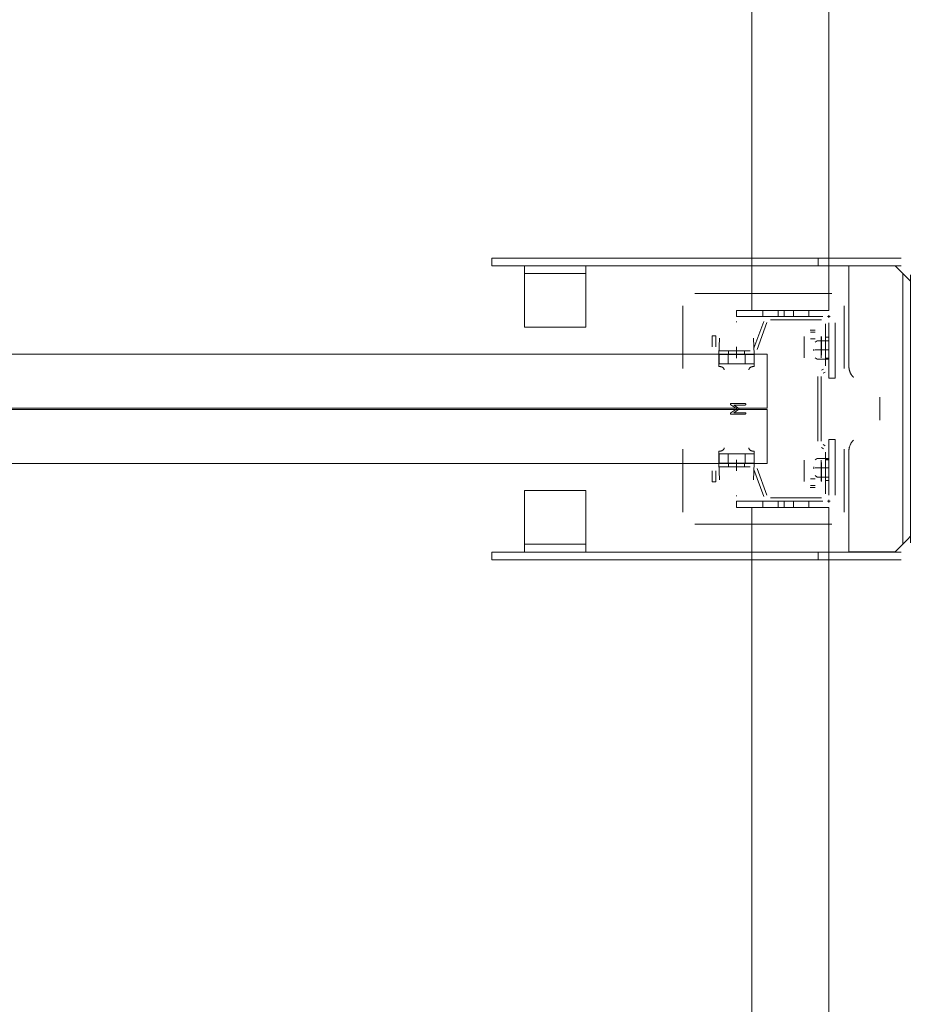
# Model space of a CAD drawing. Header units: millimetres. Extents: x -12989 to 357906, y -50379 to 30884.
# Tile 170 of 256: x 11283 to 11864, y 8204 to 8844. Entities that reach past the tile are written whole.
import ezdxf

# ---------------------------------------------------------------- set-up
doc = ezdxf.new("R2010")
doc.units = ezdxf.units.MM
doc.header["$MEASUREMENT"] = 0
doc.linetypes.add('MITTE2', pattern=[112.5, 75, -12.5, 12.5, -12.5])
doc.layers.add('Nowe_A_WYM_ZEWNETRZNE', color=7, linetype='Continuous')
for name, color, linetype, lineweight in [('Nowe_A_WYM_ZEWNETRZNE_Nr_pióra__1', 7, 'Continuous', 13), ('Nowe_A_WYM_ZEWNETRZNE_Nr_pióra__45', 7, 'Continuous', 15), ('Nowe_A_WYM_ZEWNETRZNE_Nr_pióra__85', 7, 'Continuous', 13), ('Nowe_REGAŁY_Nr_pióra__18', 9, 'Continuous', 13)]:
    doc.layers.add(name, color=color, linetype=linetype, lineweight=lineweight)
doc.styles.add('STYL_AUTOMATYCZNY_3', font='arial.ttf')
doc.dimstyles.new('STYL_AUTOMATYCZNY__1', dxfattribs={"dimtxt": 139.999998, "dimasz": 71.25, "dimexe": 0.18, "dimexo": 0.0625, "dimgap": 0, "dimtad": 1, "dimtih": 1, "dimtoh": 1, "dimdec": 0, "dimlfac": 0.1, "dimzin": 0, "dimdsep": 46, "dimtxsty": 'STYL_AUTOMATYCZNY_3', "dimblk": 'ARROWHEAD_6', "dimblk1": 'ARROWHEAD_6', "dimblk2": 'ARROWHEAD_6', "dimcen": 0.09, "dimse1": 1, "dimse2": 1, "dimclrd": 7, "dimclre": 7, "dimclrt": 7, "dimadec": 0, "dimazin": 0, "dimtfac": 1, "dimtdec": 4, "dimtmove": 0, "dimatfit": 3, "dimfxl": 0, "dimtolj": 1, "dimtzin": 0, "dimarcsym": 0})
doc.dimstyles.new('STYL_AUTOMATYCZNY__2', dxfattribs={"dimtxt": 139.999998, "dimasz": 71.25, "dimexe": 0.18, "dimexo": 0.0625, "dimgap": 0, "dimtad": 1, "dimdec": 0, "dimlfac": 0.1, "dimzin": 0, "dimdsep": 46, "dimtxsty": 'STYL_AUTOMATYCZNY_3', "dimblk": 'ARROWHEAD_6', "dimblk1": 'ARROWHEAD_6', "dimblk2": 'ARROWHEAD_6', "dimcen": 0.09, "dimse1": 1, "dimse2": 1, "dimclrd": 7, "dimclre": 7, "dimclrt": 7, "dimadec": 0, "dimazin": 0, "dimtfac": 1, "dimtdec": 4, "dimtmove": 0, "dimatfit": 3, "dimfxl": 0, "dimtolj": 1, "dimtzin": 0, "dimarcsym": 0})

# ---------------------------------------------------------------- blocks, each defined once
blk = doc.blocks.new('*D264')
at = {"layer": 'Nowe_A_WYM_ZEWNETRZNE_Nr_pióra__45', "color": 7, "linetype": 'Continuous', "lineweight": 15}
for p, q in [((5753.24, 15842.65), (5678.24, 15767.65)), ((36387.5, 15842.65), (36312.5, 15767.65))]:
    blk.add_line(p, q, dxfattribs=at)
at = {"layer": 'Nowe_A_WYM_ZEWNETRZNE_Nr_pióra__85', "color": 7, "linetype": 'Continuous', "lineweight": 13}
for p, q in [((5715.74, 15734.83), (5715.74, 15875.46)), ((36350, 15734.83), (36350, 15875.46)), ((5715.74, 15805.15), (36350, 15805.15))]:
    blk.add_line(p, q, dxfattribs=at)
at = {"layer": 'Nowe_A_WYM_ZEWNETRZNE_Nr_pióra__1', "color": 7, "lineweight": 13, "char_height": 140, "attachment_point": 7, "style": 'STYL_AUTOMATYCZNY_3'}
for s, insert in [('\\A1;{\\pql;\\fArial|b0|i0|c238|p0;\\W1.000000;3\xa0063}', (20685.85, 15833.15)), ('\\A1;{\\pql;\\fArial|b0|i0|c238|p0;\\W1.000000;15}', (36098.94, 15833.15))]:
    blk.add_mtext(s, dxfattribs=dict(at, insert=insert))
blk = doc.blocks.new('ARROWHEAD_6')
at = {"color": 0, "linetype": 'Continuous', "lineweight": 0}
for p, q in [((-0.5, -0.5), (0.5, 0.5)), ((0, 0), (-1, 0))]:
    blk.add_line(p, q, dxfattribs=at)
blk = doc.blocks.new('*D284')
at = {"layer": 'Nowe_A_WYM_ZEWNETRZNE_Nr_pióra__45', "color": 7, "linetype": 'Continuous', "lineweight": 15}
for p, q in [((5753.24, 13180.29), (5678.24, 13105.29)), ((36387.5, 13180.29), (36312.5, 13105.29))]:
    blk.add_line(p, q, dxfattribs=at)
at = {"layer": 'Nowe_A_WYM_ZEWNETRZNE_Nr_pióra__85', "color": 7, "linetype": 'Continuous', "lineweight": 13}
for p, q in [((5715.74, 13072.47), (5715.74, 13213.1)), ((36350, 13072.47), (36350, 13213.1)), ((5715.74, 13142.79), (36350, 13142.79))]:
    blk.add_line(p, q, dxfattribs=at)
at = {"layer": 'Nowe_A_WYM_ZEWNETRZNE_Nr_pióra__1', "color": 7, "lineweight": 13, "char_height": 140, "attachment_point": 7, "style": 'STYL_AUTOMATYCZNY_3'}
for s, insert in [('\\A1;{\\pql;\\fArial|b0|i0|c238|p0;\\W1.000000;3\xa0063}', (20685.85, 13170.79)), ('\\A1;{\\pql;\\fArial|b0|i0|c238|p0;\\W1.000000;15}', (36098.94, 13170.79))]:
    blk.add_mtext(s, dxfattribs=dict(at, insert=insert))
blk = doc.blocks.new('*D404')
at = {"layer": 'Nowe_A_WYM_ZEWNETRZNE_Nr_pióra__45', "color": 7, "linetype": 'Continuous', "lineweight": 15}
for p, q in [((1158.87, 14887.5), (1233.87, 14812.5)), ((1158.87, 7037.35), (1233.87, 6962.35))]:
    blk.add_line(p, q, dxfattribs=at)
at = {"layer": 'Nowe_A_WYM_ZEWNETRZNE_Nr_pióra__85', "color": 7, "linetype": 'Continuous', "lineweight": 13}
for p, q in [((1266.69, 14850), (1126.06, 14850)), ((1196.37, 6999.85), (1196.37, 14850)), ((1266.69, 6999.85), (1126.06, 6999.85))]:
    blk.add_line(p, q, dxfattribs=at)
at = {"layer": 'Nowe_A_WYM_ZEWNETRZNE_Nr_pióra__1', "color": 7, "lineweight": 13, "char_height": 140, "attachment_point": 7, "rotation": 90, "style": 'STYL_AUTOMATYCZNY_3'}
for s, insert in [('\\A1;{\\pql;\\fArial|b0|i0|c238|p0;\\W1.000000;15}', (1168.37, 14598.94)), ('\\A1;{\\pql;\\fArial|b0|i0|c238|p0;\\W1.000000;785}', (1168.37, 10657.97))]:
    blk.add_mtext(s, dxfattribs=dict(at, insert=insert))

msp = doc.modelspace()

# ---------------------------------------------------------------- linework, layer by layer
at = {"layer": 'Nowe_REGAŁY_Nr_pióra__18', "color": 9, "linetype": 'Continuous', "lineweight": 13}
for p, q in [((11758.67, 8654.99), (11758.67, 11346.99)), ((11808.67, 8654.99), (11808.67, 11346.99)), ((11589.65, 8683.99), (11589.65, 8688.99)), ((11855.67, 8688.99), (11589.65, 8688.99)), ((11801.65, 8688.99), (11801.65, 8683.99)), ((11855.67, 8683.99), (11589.65, 8683.99)), ((11610.85, 8683.99), (11610.85, 8681.99)), ((11610.85, 8678.99), (11610.85, 8681.99)), ((11650.85, 8681.99), (11650.85, 8683.99)), ((11650.85, 8681.99), (11650.85, 8678.99)), ((11821.67, 8683.99), (11821.67, 8618.49)), ((11851.67, 8683.99), (11856.67, 8678.99)), ((11610.85, 8678.99), (11650.85, 8678.99)), ((11610.85, 8678.99), (11610.85, 8672.99)), ((11650.85, 8672.99), (11650.85, 8678.99)), ((11859.67, 8675.99), (11856.67, 8678.99)), ((11856.67, 8678.99), (11856.67, 8503.19)), ((11859.67, 8675.99), (11861.67, 8673.99)), ((11861.67, 8503.99), (11861.67, 8677.99)), ((11610.85, 8672.99), (11610.85, 8646.99)), ((11650.85, 8646.99), (11650.85, 8672.99)), ((11721.67, 8665.99), (11810.67, 8665.99)), ((11721.67, 8665.99), (11810.67, 8665.99)), ((11713.67, 8617.14), (11713.67, 8657.99)), ((11713.67, 8617.14), (11713.67, 8657.99)), ((11808.67, 8654.99), (11748.67, 8654.99)), ((11748.67, 8650.99), (11748.67, 8654.99)), ((11765.67, 8650.99), (11765.67, 8654.99)), ((11775.67, 8650.99), (11775.67, 8654.99)), ((11779.67, 8650.99), (11779.67, 8654.99)), ((11785.67, 8650.99), (11785.67, 8654.99)), ((11795.67, 8650.99), (11795.67, 8654.99)), ((11818.67, 8657.99), (11818.67, 8617.14)), ((11818.67, 8657.99), (11818.67, 8617.14)), ((11748.67, 8650.99), (11804.67, 8650.99)), ((11770.79, 8650.99), (11803.92, 8650.99)), ((11770.79, 8650.99), (11803.92, 8650.99)), ((11803.92, 8648.74), (11770.79, 8648.74)), ((11803.92, 8648.74), (11770.79, 8648.74)), ((11809.57, 8650.99), (11807.77, 8650.99)), ((11809.57, 8650.99), (11807.77, 8650.99)), ((11808.67, 8650.09), (11808.67, 8651.89)), ((11808.67, 8650.09), (11808.67, 8651.89)), ((11610.85, 8643.99), (11610.85, 8646.99)), ((11610.85, 8643.99), (11650.85, 8643.99)), ((11650.85, 8646.99), (11650.85, 8643.99)), ((11748.44, 8647.54), (11748.9, 8647.54)), ((11748.44, 8647.54), (11748.9, 8647.54)), ((11759.97, 8630.38), (11766.33, 8647.86)), ((11759.97, 8630.38), (11766.33, 8647.86)), ((11768.44, 8647.09), (11762.08, 8629.61)), ((11768.44, 8647.09), (11762.08, 8629.61)), ((11796.57, 8642.11), (11799.77, 8642.11)), ((11796.57, 8642.11), (11799.77, 8642.11)), ((11806.42, 8619.03), (11806.42, 8646.24)), ((11806.42, 8619.03), (11806.42, 8646.24)), ((11808.67, 8646.99), (11808.67, 8610.99)), ((11808.67, 8646.24), (11808.67, 8619.03)), ((11808.67, 8646.24), (11808.67, 8619.03)), ((11812.67, 8610.99), (11812.67, 8646.99)), ((11732.92, 8638.49), (11735.17, 8638.49)), ((11732.92, 8631.24), (11732.92, 8638.49)), ((11732.92, 8638.49), (11735.17, 8638.49)), ((11732.92, 8631.24), (11732.92, 8638.49)), ((11735.17, 8638.49), (11735.17, 8631.24)), ((11735.17, 8638.49), (11735.17, 8631.24)), ((11737.17, 8626.25), (11737.54, 8637.02)), ((11737.17, 8626.25), (11737.54, 8637.02)), ((11759.79, 8637.02), (11760.17, 8626.25)), ((11759.79, 8637.02), (11760.17, 8626.25)), ((11792.57, 8625.91), (11792.57, 8638.11)), ((11792.57, 8625.91), (11792.57, 8638.11)), ((11792.67, 8637.91), (11792.67, 8633.67)), ((11792.67, 8637.91), (11792.67, 8633.67)), ((11796.67, 8640.74), (11799.67, 8640.74)), ((11796.67, 8640.74), (11799.67, 8640.74)), ((11796.67, 8636.5), (11799.67, 8636.5)), ((11796.67, 8636.5), (11799.67, 8636.5)), ((11803.67, 8633.67), (11803.67, 8637.91)), ((11803.67, 8633.67), (11803.67, 8637.91)), ((11803.77, 8638.11), (11803.77, 8625.91)), ((11803.77, 8638.11), (11803.77, 8625.91)), ((11806.42, 8637.49), (11808.67, 8637.49)), ((11806.42, 8637.49), (11808.67, 8637.49)), ((11792.67, 8627.09), (11792.67, 8633.67)), ((11792.67, 8627.09), (11792.67, 8633.67)), ((11798.79, 8629.88), (11798.79, 8628.6)), ((11799.74, 8634.3), (11801.12, 8635.29)), ((11808.69, 8629.24), (11799.85, 8629.24)), ((11808.67, 8635.29), (11801.12, 8635.29)), ((11803.67, 8633.67), (11803.67, 8627.09)), ((11803.67, 8633.67), (11803.67, 8627.09)), ((11737.16, 8619.74), (11737.16, 8626.25)), ((11737.16, 8626.25), (11737.17, 8626.25)), ((11737.16, 8619.74), (11737.16, 8626.25)), ((11737.16, 8626.25), (11737.17, 8626.25)), ((11737.31, 8620.45), (11737.31, 8626.25)), ((11737.71, 8626.25), (11737.31, 8626.25)), ((11737.31, 8620.45), (11737.31, 8626.25)), ((11737.71, 8626.25), (11737.31, 8626.25)), ((11737.67, 8628.74), (11757.62, 8628.74)), ((11737.67, 8628.74), (11757.62, 8628.74)), ((11757.62, 8626.49), (11737.67, 8626.49)), ((11757.62, 8626.49), (11737.67, 8626.49)), ((11737.71, 8626.25), (11748.61, 8626.25)), ((11737.71, 8626.25), (11748.61, 8626.25)), ((11743.17, 8626.25), (11743.17, 8620.25)), ((11743.17, 8626.25), (11743.17, 8620.25)), ((11743.52, 8626.49), (11743.52, 8628.74)), ((11743.52, 8626.49), (11743.52, 8628.74)), ((11748.73, 8626.25), (11748.61, 8626.25)), ((11748.73, 8626.25), (11748.61, 8626.25)), ((11748.73, 8626.25), (11759.62, 8626.25)), ((11748.73, 8626.25), (11759.62, 8626.25)), ((11753.82, 8626.49), (11753.82, 8628.74)), ((11753.82, 8626.49), (11753.82, 8628.74)), ((11754.17, 8626.25), (11754.17, 8620.25)), ((11754.17, 8626.25), (11754.17, 8620.25)), ((11760.03, 8626.25), (11759.62, 8626.25)), ((11760.03, 8626.25), (11759.62, 8626.25)), ((11760.03, 8626.25), (11760.03, 8620.45)), ((11760.03, 8626.25), (11760.03, 8620.45)), ((11760.17, 8626.25), (11760.18, 8626.25)), ((11760.17, 8626.25), (11760.18, 8626.25)), ((11760.18, 8626.25), (11760.18, 8619.75)), ((11760.18, 8626.25), (11760.18, 8619.75)), ((11792.66, 8625.91), (11792.57, 8625.91)), ((11792.66, 8625.91), (11792.57, 8625.91)), ((11792.66, 8624.25), (11792.66, 8625.91)), ((11792.66, 8624.25), (11792.66, 8625.91)), ((11792.67, 8624.25), (11792.66, 8624.25)), ((11792.67, 8624.25), (11792.66, 8624.25)), ((11792.67, 8624.26), (11792.67, 8627.09)), ((11792.67, 8624.26), (11792.67, 8627.09)), ((11792.67, 8624.26), (11792.67, 8624.25)), ((11792.67, 8624.26), (11792.67, 8624.25)), ((11801.12, 8623.19), (11799.74, 8624.18)), ((11808.67, 8623.19), (11801.12, 8623.19)), ((11803.67, 8624.26), (11803.67, 8627.09)), ((11803.67, 8624.26), (11803.67, 8627.09)), ((11803.68, 8624.25), (11803.67, 8624.25)), ((11803.68, 8624.25), (11803.67, 8624.25)), ((11803.68, 8625.91), (11803.68, 8624.25)), ((11803.77, 8625.91), (11803.68, 8625.91)), ((11803.68, 8625.91), (11803.68, 8624.25)), ((11803.77, 8625.91), (11803.68, 8625.91)), ((11808.67, 8623.99), (11806.42, 8623.99)), ((11808.67, 8623.99), (11806.42, 8623.99)), ((11808.67, 8623.49), (11806.42, 8623.49)), ((11808.67, 8623.49), (11806.42, 8623.49)), ((11737.19, 8622.01), (11737.19, 8618.55)), ((11737.19, 8622.01), (11737.19, 8618.55)), ((11737.71, 8620.25), (11737.31, 8620.25)), ((11737.71, 8620.25), (11737.31, 8620.25)), ((11748.61, 8620.25), (11737.71, 8620.25)), ((11748.61, 8620.25), (11737.71, 8620.25)), ((11748.73, 8620.25), (11748.61, 8620.25)), ((11748.73, 8620.25), (11748.61, 8620.25)), ((11759.62, 8620.25), (11748.73, 8620.25)), ((11759.62, 8620.25), (11748.73, 8620.25)), ((11760.03, 8620.25), (11759.62, 8620.25)), ((11760.03, 8620.25), (11759.62, 8620.25)), ((11760.14, 8618.56), (11760.14, 8622.02)), ((11760.14, 8618.56), (11760.14, 8622.02)), ((11803.79, 8616.07), (11805.17, 8616.87)), ((11803.79, 8616.07), (11805.17, 8616.87)), ((11801.42, 8570.02), (11801.42, 8611.96)), ((11801.42, 8570.02), (11801.42, 8611.96)), ((11803.67, 8611.96), (11803.67, 8570.02)), ((11803.67, 8611.96), (11803.67, 8570.02)), ((11806.29, 8614.92), (11804.92, 8614.12)), ((11806.29, 8614.92), (11804.92, 8614.12)), ((11812.67, 8610.99), (11808.67, 8610.99)), ((11841.67, 8598.59), (11841.67, 8583.59)), ((11748.76, 8590.99), (11744.89, 8593.56)), ((11748.76, 8590.99), (11744.89, 8593.56)), ((11744.92, 8588.43), (11748.76, 8590.99)), ((11744.92, 8588.43), (11748.76, 8590.99)), ((11745.17, 8594.49), (11754.17, 8594.49)), ((11745.17, 8594.49), (11754.17, 8594.49)), ((11746.81, 8593.48), (11749.86, 8591.45)), ((11754.17, 8593.48), (11746.81, 8593.48)), ((11746.81, 8593.48), (11749.86, 8591.45)), ((11754.17, 8593.48), (11746.81, 8593.48)), ((11754.17, 8587.49), (11745.17, 8587.49)), ((11754.17, 8587.49), (11745.17, 8587.49)), ((11749.86, 8590.52), (11746.81, 8588.49)), ((11749.86, 8590.52), (11746.81, 8588.49)), ((11746.81, 8588.49), (11754.17, 8588.49)), ((11746.81, 8588.49), (11754.17, 8588.49)), ((11805.17, 8565.11), (11803.79, 8565.91)), ((11805.17, 8565.11), (11803.79, 8565.91)), ((11804.92, 8567.85), (11806.29, 8567.06)), ((11804.92, 8567.85), (11806.29, 8567.06)), ((11808.67, 8534.99), (11808.67, 8570.99)), ((11812.67, 8570.99), (11808.67, 8570.99)), ((11812.67, 8570.99), (11812.67, 8534.99)), ((11713.67, 8523.99), (11713.67, 8564.84)), ((11713.67, 8523.99), (11713.67, 8564.84)), ((11737.16, 8555.73), (11737.16, 8562.24)), ((11737.16, 8555.73), (11737.16, 8562.24)), ((11737.31, 8561.73), (11737.31, 8555.73)), ((11737.71, 8561.73), (11737.31, 8561.73)), ((11737.31, 8561.73), (11737.31, 8555.73)), ((11737.71, 8561.73), (11737.31, 8561.73)), ((11737.71, 8561.73), (11748.61, 8561.73)), ((11737.71, 8561.73), (11748.61, 8561.73)), ((11743.17, 8555.73), (11743.17, 8561.73)), ((11743.17, 8555.73), (11743.17, 8561.73)), ((11748.73, 8561.73), (11748.61, 8561.73)), ((11748.73, 8561.73), (11748.61, 8561.73)), ((11748.73, 8561.73), (11759.62, 8561.73)), ((11748.73, 8561.73), (11759.62, 8561.73)), ((11754.17, 8555.73), (11754.17, 8561.73)), ((11754.17, 8555.73), (11754.17, 8561.73)), ((11760.03, 8561.73), (11759.62, 8561.73)), ((11760.03, 8561.73), (11759.62, 8561.73)), ((11760.03, 8561.53), (11760.03, 8555.73)), ((11760.03, 8561.53), (11760.03, 8555.73)), ((11760.14, 8559.96), (11760.14, 8563.42)), ((11760.14, 8559.96), (11760.14, 8563.42)), ((11760.18, 8562.23), (11760.18, 8555.73)), ((11760.18, 8562.23), (11760.18, 8555.73)), ((11801.12, 8558.79), (11799.74, 8557.8)), ((11808.67, 8558.79), (11801.12, 8558.79)), ((11806.42, 8535.74), (11806.42, 8562.95)), ((11806.42, 8535.74), (11806.42, 8562.95)), ((11808.67, 8562.95), (11808.67, 8535.74)), ((11808.67, 8562.95), (11808.67, 8535.74)), ((11818.67, 8564.84), (11818.67, 8523.99)), ((11818.67, 8564.84), (11818.67, 8523.99)), ((11821.67, 8563.59), (11821.67, 8498.19)), ((11737.17, 8555.73), (11737.16, 8555.73)), ((11737.17, 8555.73), (11737.16, 8555.73)), ((11737.54, 8544.96), (11737.17, 8555.73)), ((11737.54, 8544.96), (11737.17, 8555.73)), ((11737.71, 8555.73), (11737.31, 8555.73)), ((11737.71, 8555.73), (11737.31, 8555.73)), ((11737.67, 8555.49), (11757.62, 8555.49)), ((11737.67, 8555.49), (11757.62, 8555.49)), ((11757.62, 8553.24), (11737.67, 8553.24)), ((11757.62, 8553.24), (11737.67, 8553.24)), ((11748.61, 8555.73), (11737.71, 8555.73)), ((11748.61, 8555.73), (11737.71, 8555.73)), ((11743.52, 8553.24), (11743.52, 8555.49)), ((11743.52, 8553.24), (11743.52, 8555.49)), ((11748.73, 8555.73), (11748.61, 8555.73)), ((11748.73, 8555.73), (11748.61, 8555.73)), ((11759.62, 8555.73), (11748.73, 8555.73)), ((11759.62, 8555.73), (11748.73, 8555.73)), ((11753.82, 8553.24), (11753.82, 8555.49)), ((11753.82, 8553.24), (11753.82, 8555.49)), ((11760.03, 8555.73), (11759.62, 8555.73)), ((11760.03, 8555.73), (11759.62, 8555.73)), ((11760.17, 8555.73), (11759.79, 8544.96)), ((11760.17, 8555.73), (11759.79, 8544.96)), ((11760.18, 8555.73), (11760.17, 8555.73)), ((11760.18, 8555.73), (11760.17, 8555.73)), ((11762.08, 8552.36), (11768.44, 8534.88)), ((11762.08, 8552.36), (11768.44, 8534.88)), ((11792.57, 8543.86), (11792.57, 8556.06)), ((11792.57, 8556.06), (11792.66, 8556.06)), ((11792.57, 8543.86), (11792.57, 8556.06)), ((11792.57, 8556.06), (11792.66, 8556.06)), ((11792.66, 8556.06), (11792.66, 8557.73)), ((11792.66, 8557.73), (11792.67, 8557.73)), ((11792.66, 8556.06), (11792.66, 8557.73)), ((11792.66, 8557.73), (11792.67, 8557.73)), ((11792.67, 8557.73), (11792.67, 8557.72)), ((11792.67, 8557.73), (11792.67, 8557.72)), ((11792.67, 8557.72), (11792.67, 8554.89)), ((11792.67, 8557.72), (11792.67, 8554.89)), ((11792.67, 8554.89), (11792.67, 8548.31)), ((11792.67, 8554.89), (11792.67, 8548.31)), ((11798.79, 8552.1), (11798.79, 8553.38)), ((11808.69, 8552.74), (11799.85, 8552.74)), ((11803.67, 8557.73), (11803.68, 8557.73)), ((11803.67, 8557.72), (11803.67, 8557.73)), ((11803.67, 8557.73), (11803.68, 8557.73)), ((11803.67, 8557.72), (11803.67, 8557.73)), ((11803.67, 8557.72), (11803.67, 8554.89)), ((11803.67, 8557.72), (11803.67, 8554.89)), ((11803.67, 8548.31), (11803.67, 8554.89)), ((11803.67, 8548.31), (11803.67, 8554.89)), ((11803.68, 8557.73), (11803.68, 8556.06)), ((11803.68, 8557.73), (11803.68, 8556.06)), ((11803.68, 8556.06), (11803.77, 8556.06)), ((11803.68, 8556.06), (11803.77, 8556.06)), ((11803.77, 8556.06), (11803.77, 8543.86)), ((11803.77, 8556.06), (11803.77, 8543.86)), ((11806.42, 8558.49), (11808.67, 8558.49)), ((11806.42, 8558.49), (11808.67, 8558.49)), ((11806.42, 8557.99), (11808.67, 8557.99)), ((11806.42, 8557.99), (11808.67, 8557.99)), ((11732.92, 8543.49), (11732.92, 8550.74)), ((11732.92, 8543.49), (11732.92, 8550.74)), ((11735.17, 8550.74), (11735.17, 8543.49)), ((11735.17, 8550.74), (11735.17, 8543.49)), ((11766.33, 8534.11), (11759.97, 8551.59)), ((11766.33, 8534.11), (11759.97, 8551.59)), ((11792.67, 8548.31), (11792.67, 8544.06)), ((11792.67, 8548.31), (11792.67, 8544.06)), ((11799.74, 8547.68), (11801.12, 8546.69)), ((11808.67, 8546.69), (11801.12, 8546.69)), ((11803.67, 8544.06), (11803.67, 8548.31)), ((11803.67, 8544.06), (11803.67, 8548.31)), ((11735.17, 8543.49), (11732.92, 8543.49)), ((11735.17, 8543.49), (11732.92, 8543.49)), ((11799.77, 8539.86), (11796.57, 8539.86)), ((11799.77, 8539.86), (11796.57, 8539.86)), ((11796.67, 8545.48), (11799.67, 8545.48)), ((11796.67, 8545.48), (11799.67, 8545.48)), ((11796.67, 8541.24), (11799.67, 8541.24)), ((11796.67, 8541.24), (11799.67, 8541.24)), ((11808.67, 8544.49), (11806.42, 8544.49)), ((11808.67, 8544.49), (11806.42, 8544.49)), ((11610.85, 8534.99), (11610.85, 8537.99)), ((11650.85, 8537.99), (11610.85, 8537.99)), ((11610.85, 8534.99), (11610.85, 8508.99)), ((11650.85, 8537.99), (11650.85, 8534.99)), ((11650.85, 8508.99), (11650.85, 8534.99)), ((11748.9, 8534.44), (11748.44, 8534.44)), ((11748.9, 8534.44), (11748.44, 8534.44)), ((11770.79, 8533.24), (11803.92, 8533.24)), ((11770.79, 8533.24), (11803.92, 8533.24)), ((11748.67, 8530.99), (11804.67, 8530.99)), ((11748.67, 8530.99), (11748.67, 8526.99)), ((11808.67, 8526.99), (11748.67, 8526.99)), ((11758.67, 5834.99), (11758.67, 8526.99)), ((11765.67, 8530.99), (11765.67, 8526.99)), ((11803.92, 8530.99), (11770.79, 8530.99)), ((11803.92, 8530.99), (11770.79, 8530.99)), ((11775.67, 8530.99), (11775.67, 8526.99)), ((11779.67, 8530.99), (11779.67, 8526.99)), ((11785.67, 8530.99), (11785.67, 8526.99)), ((11795.67, 8530.99), (11795.67, 8526.99)), ((11809.57, 8530.99), (11807.77, 8530.99)), ((11809.57, 8530.99), (11807.77, 8530.99)), ((11808.67, 8530.09), (11808.67, 8531.89)), ((11808.67, 8530.09), (11808.67, 8531.89)), ((11808.67, 5834.99), (11808.67, 8526.99)), ((11810.67, 8515.99), (11721.67, 8515.99)), ((11810.67, 8515.99), (11721.67, 8515.99)), ((11610.85, 8508.99), (11610.85, 8502.99)), ((11650.85, 8502.99), (11650.85, 8508.99)), ((11861.67, 8508.19), (11859.67, 8506.19)), ((11610.85, 8499.99), (11610.85, 8502.99)), ((11650.85, 8502.99), (11610.85, 8502.99)), ((11650.85, 8502.99), (11650.85, 8499.99)), ((11856.67, 8503.19), (11851.67, 8498.19)), ((11856.67, 8503.19), (11859.67, 8506.19)), ((11589.65, 8497.99), (11589.65, 8492.99)), ((11589.65, 8497.99), (11855.67, 8497.99)), ((11610.85, 8499.99), (11610.85, 8497.99)), ((11650.85, 8497.99), (11650.85, 8499.99)), ((11801.65, 8497.99), (11801.65, 8492.99)), ((11824.67, 8498.19), (11821.67, 8498.19)), ((11824.67, 8498.19), (11850.67, 8498.19)), ((11850.67, 8498.19), (11851.67, 8498.19)), ((11855.67, 8492.99), (11589.65, 8492.99))]:
    msp.add_line(p, q, dxfattribs=at)
at = {"layer": 'Nowe_REGAŁY_Nr_pióra__18', "color": 9, "linetype": 'MITTE2', "lineweight": 13}
for p, q in [((11748.67, 8623.99), (11748.67, 8631.24)), ((11748.67, 8623.99), (11748.67, 8631.24)), ((11748.67, 8550.74), (11748.67, 8557.99)), ((11748.67, 8550.74), (11748.67, 8557.99))]:
    msp.add_line(p, q, dxfattribs=at)
at = {"layer": 'Nowe_REGAŁY_Nr_pióra__18', "color": 9, "linetype": 'Continuous', "lineweight": 13}
for points in [[(10748.67, 8591.49), (10748.67, 8626.49), (11768.67, 8626.49), (11768.67, 8591.49)], [(10748.67, 8591.49), (10748.67, 8626.49), (11768.67, 8626.49), (11768.67, 8591.49)], [(10748.67, 8555.49), (10748.67, 8590.49), (11768.67, 8590.49), (11768.67, 8555.49)], [(10748.67, 8555.49), (10748.67, 8590.49), (11768.67, 8590.49), (11768.67, 8555.49)]]:
    msp.add_lwpolyline(points, close=True, dxfattribs=at)
at = {"layer": 'Nowe_REGAŁY_Nr_pióra__18', "color": 9, "linetype": 'Continuous', "lineweight": 13, "flags": 128}
for points in [[(11737.31, 8626.25), (11737.29, 8626.22), (11737.29, 8626.18), (11737.28, 8626.12), (11737.28, 8626.05), (11737.27, 8625.96), (11737.27, 8625.86), (11737.26, 8625.74), (11737.26, 8625.61), (11737.25, 8625.46), (11737.25, 8625.3), (11737.24, 8625.13), (11737.24, 8624.94), (11737.23, 8624.73), (11737.23, 8624.51), (11737.22, 8624.28), (11737.22, 8624.04), (11737.21, 8623.78), (11737.21, 8623.51), (11737.21, 8623.23), (11737.2, 8622.94), (11737.2, 8622.64), (11737.2, 8622.33), (11737.19, 8622.01)], [(11737.31, 8626.25), (11737.29, 8626.22), (11737.29, 8626.18), (11737.28, 8626.12), (11737.28, 8626.05), (11737.27, 8625.96), (11737.27, 8625.86), (11737.26, 8625.74), (11737.26, 8625.61), (11737.25, 8625.46), (11737.25, 8625.3), (11737.24, 8625.13), (11737.24, 8624.94), (11737.23, 8624.73), (11737.23, 8624.51), (11737.22, 8624.28), (11737.22, 8624.04), (11737.21, 8623.78), (11737.21, 8623.51), (11737.21, 8623.23), (11737.2, 8622.94), (11737.2, 8622.64), (11737.2, 8622.33), (11737.19, 8622.01)], [(11760.03, 8626.25), (11760.04, 8626.22), (11760.04, 8626.18), (11760.05, 8626.12), (11760.06, 8626.05), (11760.06, 8625.97), (11760.07, 8625.86), (11760.07, 8625.75), (11760.08, 8625.61), (11760.08, 8625.47), (11760.09, 8625.31), (11760.09, 8625.13), (11760.1, 8624.94), (11760.1, 8624.74), (11760.11, 8624.52), (11760.11, 8624.29), (11760.11, 8624.05), (11760.12, 8623.79), (11760.12, 8623.52), (11760.13, 8623.24), (11760.13, 8622.96), (11760.13, 8622.65), (11760.14, 8622.34), (11760.14, 8622.02)], [(11760.03, 8626.25), (11760.04, 8626.22), (11760.04, 8626.18), (11760.05, 8626.12), (11760.06, 8626.05), (11760.06, 8625.97), (11760.07, 8625.86), (11760.07, 8625.75), (11760.08, 8625.61), (11760.08, 8625.47), (11760.09, 8625.31), (11760.09, 8625.13), (11760.1, 8624.94), (11760.1, 8624.74), (11760.11, 8624.52), (11760.11, 8624.29), (11760.11, 8624.05), (11760.12, 8623.79), (11760.12, 8623.52), (11760.13, 8623.24), (11760.13, 8622.96), (11760.13, 8622.65), (11760.14, 8622.34), (11760.14, 8622.02)], [(11737.19, 8618.55), (11737.2, 8618.68), (11737.2, 8618.81), (11737.2, 8618.93), (11737.21, 8619.04), (11737.21, 8619.16), (11737.21, 8619.26), (11737.22, 8619.36), (11737.22, 8619.46), (11737.23, 8619.55), (11737.23, 8619.64), (11737.24, 8619.72), (11737.24, 8619.8), (11737.25, 8619.87), (11737.25, 8619.94), (11737.26, 8619.99), (11737.26, 8620.05), (11737.27, 8620.09), (11737.27, 8620.14), (11737.28, 8620.17), (11737.28, 8620.2), (11737.29, 8620.22), (11737.29, 8620.24), (11737.3, 8620.25)], [(11737.19, 8618.55), (11737.2, 8618.68), (11737.2, 8618.81), (11737.2, 8618.93), (11737.21, 8619.04), (11737.21, 8619.16), (11737.21, 8619.26), (11737.22, 8619.36), (11737.22, 8619.46), (11737.23, 8619.55), (11737.23, 8619.64), (11737.24, 8619.72), (11737.24, 8619.8), (11737.25, 8619.87), (11737.25, 8619.94), (11737.26, 8619.99), (11737.26, 8620.05), (11737.27, 8620.09), (11737.27, 8620.14), (11737.28, 8620.17), (11737.28, 8620.2), (11737.29, 8620.22), (11737.29, 8620.24), (11737.3, 8620.25)], [(11737.19, 8618.55), (11737.42, 8618.55), (11737.65, 8618.53), (11737.87, 8618.51), (11738.09, 8618.48), (11738.31, 8618.44), (11738.52, 8618.39), (11738.72, 8618.33), (11738.92, 8618.27), (11739.12, 8618.2), (11739.3, 8618.11), (11739.48, 8618.02), (11739.64, 8617.92), (11739.8, 8617.82), (11739.94, 8617.7), (11740.07, 8617.58), (11740.19, 8617.45), (11740.3, 8617.32), (11740.39, 8617.18), (11740.47, 8617.03), (11740.54, 8616.88), (11740.59, 8616.72), (11740.63, 8616.57), (11740.65, 8616.41), (11740.66, 8616.25)], [(11737.19, 8618.55), (11737.42, 8618.55), (11737.65, 8618.53), (11737.87, 8618.51), (11738.09, 8618.48), (11738.31, 8618.44), (11738.52, 8618.39), (11738.72, 8618.33), (11738.92, 8618.27), (11739.12, 8618.2), (11739.3, 8618.11), (11739.48, 8618.02), (11739.64, 8617.92), (11739.8, 8617.82), (11739.94, 8617.7), (11740.07, 8617.58), (11740.19, 8617.45), (11740.3, 8617.32), (11740.39, 8617.18), (11740.47, 8617.03), (11740.54, 8616.88), (11740.59, 8616.72), (11740.63, 8616.57), (11740.65, 8616.41), (11740.66, 8616.25)], [(11756.67, 8616.25), (11756.67, 8616.41), (11756.7, 8616.57), (11756.73, 8616.73), (11756.78, 8616.88), (11756.85, 8617.03), (11756.93, 8617.18), (11757.02, 8617.32), (11757.13, 8617.46), (11757.25, 8617.59), (11757.38, 8617.71), (11757.53, 8617.82), (11757.68, 8617.93), (11757.85, 8618.03), (11758.02, 8618.12), (11758.21, 8618.2), (11758.4, 8618.28), (11758.6, 8618.34), (11758.81, 8618.4), (11759.02, 8618.45), (11759.24, 8618.49), (11759.46, 8618.52), (11759.69, 8618.54), (11759.91, 8618.55), (11760.14, 8618.56)], [(11756.67, 8616.25), (11756.67, 8616.41), (11756.7, 8616.57), (11756.73, 8616.73), (11756.78, 8616.88), (11756.85, 8617.03), (11756.93, 8617.18), (11757.02, 8617.32), (11757.13, 8617.46), (11757.25, 8617.59), (11757.38, 8617.71), (11757.53, 8617.82), (11757.68, 8617.93), (11757.85, 8618.03), (11758.02, 8618.12), (11758.21, 8618.2), (11758.4, 8618.28), (11758.6, 8618.34), (11758.81, 8618.4), (11759.02, 8618.45), (11759.24, 8618.49), (11759.46, 8618.52), (11759.69, 8618.54), (11759.91, 8618.55), (11760.14, 8618.56)], [(11760.14, 8618.56), (11760.14, 8618.69), (11760.13, 8618.81), (11760.13, 8618.93), (11760.13, 8619.05), (11760.12, 8619.16), (11760.12, 8619.27), (11760.11, 8619.37), (11760.11, 8619.47), (11760.11, 8619.56), (11760.1, 8619.64), (11760.1, 8619.73), (11760.09, 8619.8), (11760.09, 8619.87), (11760.08, 8619.94), (11760.08, 8620), (11760.07, 8620.05), (11760.07, 8620.1), (11760.06, 8620.14), (11760.06, 8620.17), (11760.05, 8620.2), (11760.04, 8620.22), (11760.04, 8620.24), (11760.03, 8620.25)], [(11760.14, 8618.56), (11760.14, 8618.69), (11760.13, 8618.81), (11760.13, 8618.93), (11760.13, 8619.05), (11760.12, 8619.16), (11760.12, 8619.27), (11760.11, 8619.37), (11760.11, 8619.47), (11760.11, 8619.56), (11760.1, 8619.64), (11760.1, 8619.73), (11760.09, 8619.8), (11760.09, 8619.87), (11760.08, 8619.94), (11760.08, 8620), (11760.07, 8620.05), (11760.07, 8620.1), (11760.06, 8620.14), (11760.06, 8620.17), (11760.05, 8620.2), (11760.04, 8620.22), (11760.04, 8620.24), (11760.03, 8620.25)], [(11821.67, 8618.59), (11821.67, 8618.28), (11821.69, 8617.97), (11821.71, 8617.66), (11821.75, 8617.34), (11821.79, 8617.02), (11821.85, 8616.71), (11821.91, 8616.39), (11821.99, 8616.07), (11822.08, 8615.75), (11822.18, 8615.44), (11822.29, 8615.12), (11822.41, 8614.81), (11822.54, 8614.51), (11822.68, 8614.2), (11822.83, 8613.9), (11823, 8613.61), (11823.17, 8613.32), (11823.35, 8613.03), (11823.55, 8612.75), (11823.75, 8612.48), (11823.96, 8612.21), (11824.19, 8611.95), (11824.42, 8611.7), (11824.67, 8611.45)], [(11744.67, 8593.99), (11744.67, 8594.03), (11744.67, 8594.07), (11744.67, 8594.1), (11744.68, 8594.14), (11744.69, 8594.17), (11744.7, 8594.2), (11744.71, 8594.24), (11744.72, 8594.26), (11744.74, 8594.29), (11744.75, 8594.32), (11744.77, 8594.34), (11744.79, 8594.36), (11744.81, 8594.38), (11744.84, 8594.4), (11744.86, 8594.42), (11744.89, 8594.43), (11744.92, 8594.44), (11744.95, 8594.46), (11744.98, 8594.46), (11745.01, 8594.47), (11745.05, 8594.48), (11745.09, 8594.48), (11745.13, 8594.49), (11745.17, 8594.49)], [(11744.67, 8593.99), (11744.67, 8594.03), (11744.67, 8594.07), (11744.67, 8594.1), (11744.68, 8594.14), (11744.69, 8594.17), (11744.7, 8594.2), (11744.71, 8594.24), (11744.72, 8594.26), (11744.74, 8594.29), (11744.75, 8594.32), (11744.77, 8594.34), (11744.79, 8594.36), (11744.81, 8594.38), (11744.84, 8594.4), (11744.86, 8594.42), (11744.89, 8594.43), (11744.92, 8594.44), (11744.95, 8594.46), (11744.98, 8594.46), (11745.01, 8594.47), (11745.05, 8594.48), (11745.09, 8594.48), (11745.13, 8594.49), (11745.17, 8594.49)], [(11744.89, 8593.56), (11744.87, 8593.57), (11744.85, 8593.58), (11744.84, 8593.6), (11744.82, 8593.61), (11744.81, 8593.63), (11744.79, 8593.64), (11744.78, 8593.66), (11744.77, 8593.67), (11744.75, 8593.69), (11744.74, 8593.71), (11744.73, 8593.72), (11744.72, 8593.74), (11744.71, 8593.76), (11744.71, 8593.78), (11744.7, 8593.8), (11744.69, 8593.81), (11744.69, 8593.83), (11744.68, 8593.85), (11744.68, 8593.88), (11744.67, 8593.9), (11744.67, 8593.92), (11744.67, 8593.94), (11744.67, 8593.96), (11744.67, 8593.99)], [(11744.89, 8593.56), (11744.87, 8593.57), (11744.85, 8593.58), (11744.84, 8593.6), (11744.82, 8593.61), (11744.81, 8593.63), (11744.79, 8593.64), (11744.78, 8593.66), (11744.77, 8593.67), (11744.75, 8593.69), (11744.74, 8593.71), (11744.73, 8593.72), (11744.72, 8593.74), (11744.71, 8593.76), (11744.71, 8593.78), (11744.7, 8593.8), (11744.69, 8593.81), (11744.69, 8593.83), (11744.68, 8593.85), (11744.68, 8593.88), (11744.67, 8593.9), (11744.67, 8593.92), (11744.67, 8593.94), (11744.67, 8593.96), (11744.67, 8593.99)], [(11749.86, 8591.45), (11749.89, 8591.44), (11749.91, 8591.42), (11749.93, 8591.4), (11749.96, 8591.38), (11749.98, 8591.37), (11750, 8591.35), (11750.01, 8591.33), (11750.03, 8591.31), (11750.05, 8591.29), (11750.06, 8591.27), (11750.08, 8591.25), (11750.09, 8591.24), (11750.1, 8591.22), (11750.11, 8591.2), (11750.12, 8591.18), (11750.13, 8591.16), (11750.14, 8591.14), (11750.15, 8591.12), (11750.15, 8591.1), (11750.16, 8591.07), (11750.16, 8591.05), (11750.17, 8591.03), (11750.17, 8591.01), (11750.17, 8590.99)], [(11749.86, 8591.45), (11749.89, 8591.44), (11749.91, 8591.42), (11749.93, 8591.4), (11749.96, 8591.38), (11749.98, 8591.37), (11750, 8591.35), (11750.01, 8591.33), (11750.03, 8591.31), (11750.05, 8591.29), (11750.06, 8591.27), (11750.08, 8591.25), (11750.09, 8591.24), (11750.1, 8591.22), (11750.11, 8591.2), (11750.12, 8591.18), (11750.13, 8591.16), (11750.14, 8591.14), (11750.15, 8591.12), (11750.15, 8591.1), (11750.16, 8591.07), (11750.16, 8591.05), (11750.17, 8591.03), (11750.17, 8591.01), (11750.17, 8590.99)], [(11750.17, 8590.99), (11750.17, 8590.97), (11750.17, 8590.95), (11750.16, 8590.92), (11750.16, 8590.9), (11750.15, 8590.88), (11750.15, 8590.86), (11750.14, 8590.84), (11750.13, 8590.82), (11750.12, 8590.8), (11750.11, 8590.78), (11750.1, 8590.76), (11750.09, 8590.74), (11750.08, 8590.72), (11750.06, 8590.7), (11750.05, 8590.68), (11750.03, 8590.66), (11750.01, 8590.64), (11750, 8590.62), (11749.98, 8590.6), (11749.96, 8590.59), (11749.93, 8590.57), (11749.91, 8590.55), (11749.89, 8590.53), (11749.86, 8590.52)], [(11750.17, 8590.99), (11750.17, 8590.97), (11750.17, 8590.95), (11750.16, 8590.92), (11750.16, 8590.9), (11750.15, 8590.88), (11750.15, 8590.86), (11750.14, 8590.84), (11750.13, 8590.82), (11750.12, 8590.8), (11750.11, 8590.78), (11750.1, 8590.76), (11750.09, 8590.74), (11750.08, 8590.72), (11750.06, 8590.7), (11750.05, 8590.68), (11750.03, 8590.66), (11750.01, 8590.64), (11750, 8590.62), (11749.98, 8590.6), (11749.96, 8590.59), (11749.93, 8590.57), (11749.91, 8590.55), (11749.89, 8590.53), (11749.86, 8590.52)], [(11754.17, 8594.49), (11754.21, 8594.49), (11754.25, 8594.48), (11754.28, 8594.48), (11754.32, 8594.47), (11754.35, 8594.46), (11754.38, 8594.46), (11754.42, 8594.44), (11754.44, 8594.43), (11754.47, 8594.42), (11754.5, 8594.4), (11754.52, 8594.38), (11754.54, 8594.36), (11754.56, 8594.34), (11754.58, 8594.32), (11754.6, 8594.29), (11754.61, 8594.26), (11754.62, 8594.24), (11754.64, 8594.2), (11754.64, 8594.17), (11754.65, 8594.14), (11754.66, 8594.1), (11754.66, 8594.07), (11754.67, 8594.03), (11754.67, 8593.99)], [(11754.17, 8594.49), (11754.21, 8594.49), (11754.25, 8594.48), (11754.28, 8594.48), (11754.32, 8594.47), (11754.35, 8594.46), (11754.38, 8594.46), (11754.42, 8594.44), (11754.44, 8594.43), (11754.47, 8594.42), (11754.5, 8594.4), (11754.52, 8594.38), (11754.54, 8594.36), (11754.56, 8594.34), (11754.58, 8594.32), (11754.6, 8594.29), (11754.61, 8594.26), (11754.62, 8594.24), (11754.64, 8594.2), (11754.64, 8594.17), (11754.65, 8594.14), (11754.66, 8594.1), (11754.66, 8594.07), (11754.67, 8594.03), (11754.67, 8593.99)], [(11754.67, 8593.99), (11754.67, 8593.94), (11754.66, 8593.91), (11754.66, 8593.87), (11754.65, 8593.83), (11754.64, 8593.8), (11754.64, 8593.77), (11754.62, 8593.74), (11754.61, 8593.71), (11754.6, 8593.68), (11754.58, 8593.66), (11754.56, 8593.63), (11754.54, 8593.61), (11754.52, 8593.59), (11754.5, 8593.57), (11754.47, 8593.56), (11754.44, 8593.54), (11754.42, 8593.53), (11754.38, 8593.52), (11754.35, 8593.51), (11754.32, 8593.5), (11754.28, 8593.49), (11754.25, 8593.49), (11754.21, 8593.49), (11754.17, 8593.48)], [(11754.67, 8593.99), (11754.67, 8593.94), (11754.66, 8593.91), (11754.66, 8593.87), (11754.65, 8593.83), (11754.64, 8593.8), (11754.64, 8593.77), (11754.62, 8593.74), (11754.61, 8593.71), (11754.6, 8593.68), (11754.58, 8593.66), (11754.56, 8593.63), (11754.54, 8593.61), (11754.52, 8593.59), (11754.5, 8593.57), (11754.47, 8593.56), (11754.44, 8593.54), (11754.42, 8593.53), (11754.38, 8593.52), (11754.35, 8593.51), (11754.32, 8593.5), (11754.28, 8593.49), (11754.25, 8593.49), (11754.21, 8593.49), (11754.17, 8593.48)], [(11744.67, 8587.99), (11744.67, 8588.02), (11744.67, 8588.04), (11744.67, 8588.06), (11744.67, 8588.08), (11744.68, 8588.1), (11744.68, 8588.12), (11744.69, 8588.14), (11744.69, 8588.16), (11744.7, 8588.18), (11744.71, 8588.2), (11744.72, 8588.22), (11744.73, 8588.24), (11744.74, 8588.25), (11744.75, 8588.27), (11744.76, 8588.29), (11744.78, 8588.31), (11744.79, 8588.32), (11744.81, 8588.34), (11744.82, 8588.36), (11744.84, 8588.37), (11744.86, 8588.39), (11744.88, 8588.4), (11744.9, 8588.42), (11744.92, 8588.43)], [(11744.67, 8587.99), (11744.67, 8588.02), (11744.67, 8588.04), (11744.67, 8588.06), (11744.67, 8588.08), (11744.68, 8588.1), (11744.68, 8588.12), (11744.69, 8588.14), (11744.69, 8588.16), (11744.7, 8588.18), (11744.71, 8588.2), (11744.72, 8588.22), (11744.73, 8588.24), (11744.74, 8588.25), (11744.75, 8588.27), (11744.76, 8588.29), (11744.78, 8588.31), (11744.79, 8588.32), (11744.81, 8588.34), (11744.82, 8588.36), (11744.84, 8588.37), (11744.86, 8588.39), (11744.88, 8588.4), (11744.9, 8588.42), (11744.92, 8588.43)], [(11745.17, 8587.49), (11745.13, 8587.49), (11745.09, 8587.5), (11745.05, 8587.5), (11745.01, 8587.51), (11744.98, 8587.51), (11744.95, 8587.52), (11744.92, 8587.53), (11744.89, 8587.55), (11744.86, 8587.56), (11744.84, 8587.58), (11744.81, 8587.6), (11744.79, 8587.62), (11744.77, 8587.64), (11744.75, 8587.66), (11744.74, 8587.69), (11744.72, 8587.71), (11744.71, 8587.74), (11744.7, 8587.77), (11744.69, 8587.81), (11744.68, 8587.84), (11744.67, 8587.88), (11744.67, 8587.91), (11744.67, 8587.95), (11744.67, 8587.99)], [(11745.17, 8587.49), (11745.13, 8587.49), (11745.09, 8587.5), (11745.05, 8587.5), (11745.01, 8587.51), (11744.98, 8587.51), (11744.95, 8587.52), (11744.92, 8587.53), (11744.89, 8587.55), (11744.86, 8587.56), (11744.84, 8587.58), (11744.81, 8587.6), (11744.79, 8587.62), (11744.77, 8587.64), (11744.75, 8587.66), (11744.74, 8587.69), (11744.72, 8587.71), (11744.71, 8587.74), (11744.7, 8587.77), (11744.69, 8587.81), (11744.68, 8587.84), (11744.67, 8587.88), (11744.67, 8587.91), (11744.67, 8587.95), (11744.67, 8587.99)], [(11754.17, 8588.49), (11754.21, 8588.49), (11754.25, 8588.49), (11754.28, 8588.49), (11754.32, 8588.48), (11754.35, 8588.47), (11754.38, 8588.46), (11754.42, 8588.45), (11754.44, 8588.44), (11754.47, 8588.42), (11754.5, 8588.41), (11754.52, 8588.39), (11754.54, 8588.37), (11754.56, 8588.35), (11754.58, 8588.32), (11754.6, 8588.3), (11754.61, 8588.27), (11754.62, 8588.24), (11754.64, 8588.21), (11754.64, 8588.18), (11754.65, 8588.15), (11754.66, 8588.11), (11754.66, 8588.07), (11754.67, 8588.03), (11754.67, 8587.99)], [(11754.17, 8588.49), (11754.21, 8588.49), (11754.25, 8588.49), (11754.28, 8588.49), (11754.32, 8588.48), (11754.35, 8588.47), (11754.38, 8588.46), (11754.42, 8588.45), (11754.44, 8588.44), (11754.47, 8588.42), (11754.5, 8588.41), (11754.52, 8588.39), (11754.54, 8588.37), (11754.56, 8588.35), (11754.58, 8588.32), (11754.6, 8588.3), (11754.61, 8588.27), (11754.62, 8588.24), (11754.64, 8588.21), (11754.64, 8588.18), (11754.65, 8588.15), (11754.66, 8588.11), (11754.66, 8588.07), (11754.67, 8588.03), (11754.67, 8587.99)], [(11754.67, 8587.99), (11754.67, 8587.95), (11754.66, 8587.91), (11754.66, 8587.88), (11754.65, 8587.84), (11754.64, 8587.81), (11754.64, 8587.77), (11754.62, 8587.74), (11754.61, 8587.71), (11754.6, 8587.69), (11754.58, 8587.66), (11754.56, 8587.64), (11754.54, 8587.62), (11754.52, 8587.6), (11754.5, 8587.58), (11754.47, 8587.56), (11754.44, 8587.55), (11754.42, 8587.53), (11754.38, 8587.52), (11754.35, 8587.51), (11754.32, 8587.51), (11754.28, 8587.5), (11754.25, 8587.5), (11754.21, 8587.49), (11754.17, 8587.49)], [(11754.67, 8587.99), (11754.67, 8587.95), (11754.66, 8587.91), (11754.66, 8587.88), (11754.65, 8587.84), (11754.64, 8587.81), (11754.64, 8587.77), (11754.62, 8587.74), (11754.61, 8587.71), (11754.6, 8587.69), (11754.58, 8587.66), (11754.56, 8587.64), (11754.54, 8587.62), (11754.52, 8587.6), (11754.5, 8587.58), (11754.47, 8587.56), (11754.44, 8587.55), (11754.42, 8587.53), (11754.38, 8587.52), (11754.35, 8587.51), (11754.32, 8587.51), (11754.28, 8587.5), (11754.25, 8587.5), (11754.21, 8587.49), (11754.17, 8587.49)], [(11740.66, 8565.73), (11740.65, 8565.57), (11740.63, 8565.41), (11740.59, 8565.25), (11740.54, 8565.1), (11740.47, 8564.95), (11740.39, 8564.8), (11740.3, 8564.66), (11740.19, 8564.53), (11740.07, 8564.4), (11739.94, 8564.28), (11739.8, 8564.16), (11739.64, 8564.06), (11739.48, 8563.96), (11739.3, 8563.87), (11739.12, 8563.78), (11738.92, 8563.71), (11738.72, 8563.64), (11738.52, 8563.59), (11738.31, 8563.54), (11738.09, 8563.5), (11737.87, 8563.47), (11737.65, 8563.45), (11737.42, 8563.43), (11737.19, 8563.43)], [(11740.66, 8565.73), (11740.65, 8565.57), (11740.63, 8565.41), (11740.59, 8565.25), (11740.54, 8565.1), (11740.47, 8564.95), (11740.39, 8564.8), (11740.3, 8564.66), (11740.19, 8564.53), (11740.07, 8564.4), (11739.94, 8564.28), (11739.8, 8564.16), (11739.64, 8564.06), (11739.48, 8563.96), (11739.3, 8563.87), (11739.12, 8563.78), (11738.92, 8563.71), (11738.72, 8563.64), (11738.52, 8563.59), (11738.31, 8563.54), (11738.09, 8563.5), (11737.87, 8563.47), (11737.65, 8563.45), (11737.42, 8563.43), (11737.19, 8563.43)], [(11760.14, 8563.42), (11759.91, 8563.43), (11759.69, 8563.44), (11759.46, 8563.46), (11759.24, 8563.49), (11759.02, 8563.53), (11758.81, 8563.58), (11758.6, 8563.64), (11758.4, 8563.7), (11758.21, 8563.78), (11758.02, 8563.86), (11757.85, 8563.95), (11757.68, 8564.05), (11757.53, 8564.16), (11757.38, 8564.27), (11757.25, 8564.39), (11757.13, 8564.52), (11757.02, 8564.66), (11756.93, 8564.8), (11756.85, 8564.95), (11756.78, 8565.1), (11756.73, 8565.25), (11756.7, 8565.41), (11756.67, 8565.57), (11756.67, 8565.73)], [(11760.14, 8563.42), (11759.91, 8563.43), (11759.69, 8563.44), (11759.46, 8563.46), (11759.24, 8563.49), (11759.02, 8563.53), (11758.81, 8563.58), (11758.6, 8563.64), (11758.4, 8563.7), (11758.21, 8563.78), (11758.02, 8563.86), (11757.85, 8563.95), (11757.68, 8564.05), (11757.53, 8564.16), (11757.38, 8564.27), (11757.25, 8564.39), (11757.13, 8564.52), (11757.02, 8564.66), (11756.93, 8564.8), (11756.85, 8564.95), (11756.78, 8565.1), (11756.73, 8565.25), (11756.7, 8565.41), (11756.67, 8565.57), (11756.67, 8565.73)], [(11824.67, 8570.73), (11824.42, 8570.48), (11824.19, 8570.23), (11823.96, 8569.97), (11823.75, 8569.7), (11823.55, 8569.43), (11823.35, 8569.15), (11823.17, 8568.86), (11823, 8568.57), (11822.83, 8568.27), (11822.68, 8567.98), (11822.54, 8567.67), (11822.41, 8567.36), (11822.29, 8567.05), (11822.18, 8566.74), (11822.08, 8566.43), (11821.99, 8566.11), (11821.91, 8565.79), (11821.85, 8565.47), (11821.79, 8565.15), (11821.75, 8564.84), (11821.71, 8564.52), (11821.69, 8564.21), (11821.67, 8563.9), (11821.67, 8563.59)], [(11737.19, 8563.43), (11737.2, 8563.3), (11737.2, 8563.17), (11737.2, 8563.05), (11737.21, 8562.94), (11737.21, 8562.82), (11737.21, 8562.72), (11737.22, 8562.61), (11737.22, 8562.52), (11737.23, 8562.42), (11737.23, 8562.34), (11737.24, 8562.26), (11737.24, 8562.18), (11737.25, 8562.11), (11737.25, 8562.04), (11737.26, 8561.98), (11737.26, 8561.93), (11737.27, 8561.88), (11737.27, 8561.84), (11737.28, 8561.81), (11737.28, 8561.78), (11737.29, 8561.76), (11737.29, 8561.74), (11737.3, 8561.73)], [(11737.19, 8563.43), (11737.2, 8563.3), (11737.2, 8563.17), (11737.2, 8563.05), (11737.21, 8562.94), (11737.21, 8562.82), (11737.21, 8562.72), (11737.22, 8562.61), (11737.22, 8562.52), (11737.23, 8562.42), (11737.23, 8562.34), (11737.24, 8562.26), (11737.24, 8562.18), (11737.25, 8562.11), (11737.25, 8562.04), (11737.26, 8561.98), (11737.26, 8561.93), (11737.27, 8561.88), (11737.27, 8561.84), (11737.28, 8561.81), (11737.28, 8561.78), (11737.29, 8561.76), (11737.29, 8561.74), (11737.3, 8561.73)], [(11760.14, 8563.42), (11760.14, 8563.29), (11760.13, 8563.17), (11760.13, 8563.05), (11760.13, 8562.93), (11760.12, 8562.82), (11760.12, 8562.71), (11760.11, 8562.61), (11760.11, 8562.51), (11760.11, 8562.42), (11760.1, 8562.33), (11760.1, 8562.25), (11760.09, 8562.18), (11760.09, 8562.11), (11760.08, 8562.04), (11760.08, 8561.98), (11760.07, 8561.93), (11760.07, 8561.88), (11760.06, 8561.84), (11760.06, 8561.81), (11760.05, 8561.78), (11760.04, 8561.76), (11760.04, 8561.74), (11760.03, 8561.73)], [(11760.14, 8563.42), (11760.14, 8563.29), (11760.13, 8563.17), (11760.13, 8563.05), (11760.13, 8562.93), (11760.12, 8562.82), (11760.12, 8562.71), (11760.11, 8562.61), (11760.11, 8562.51), (11760.11, 8562.42), (11760.1, 8562.33), (11760.1, 8562.25), (11760.09, 8562.18), (11760.09, 8562.11), (11760.08, 8562.04), (11760.08, 8561.98), (11760.07, 8561.93), (11760.07, 8561.88), (11760.06, 8561.84), (11760.06, 8561.81), (11760.05, 8561.78), (11760.04, 8561.76), (11760.04, 8561.74), (11760.03, 8561.73)], [(11760.03, 8555.73), (11760.04, 8555.76), (11760.04, 8555.8), (11760.05, 8555.86), (11760.06, 8555.93), (11760.06, 8556.01), (11760.07, 8556.12), (11760.07, 8556.23), (11760.08, 8556.36), (11760.08, 8556.51), (11760.09, 8556.67), (11760.09, 8556.85), (11760.1, 8557.04), (11760.1, 8557.24), (11760.11, 8557.46), (11760.11, 8557.69), (11760.11, 8557.93), (11760.12, 8558.19), (11760.12, 8558.46), (11760.13, 8558.73), (11760.13, 8559.02), (11760.13, 8559.32), (11760.14, 8559.64), (11760.14, 8559.96)], [(11760.03, 8555.73), (11760.04, 8555.76), (11760.04, 8555.8), (11760.05, 8555.86), (11760.06, 8555.93), (11760.06, 8556.01), (11760.07, 8556.12), (11760.07, 8556.23), (11760.08, 8556.36), (11760.08, 8556.51), (11760.09, 8556.67), (11760.09, 8556.85), (11760.1, 8557.04), (11760.1, 8557.24), (11760.11, 8557.46), (11760.11, 8557.69), (11760.11, 8557.93), (11760.12, 8558.19), (11760.12, 8558.46), (11760.13, 8558.73), (11760.13, 8559.02), (11760.13, 8559.32), (11760.14, 8559.64), (11760.14, 8559.96)]]:
    msp.add_lwpolyline(points, dxfattribs=at)

# ---------------------------------------------------------------- dimensions: what is measured, and where the dimension line sits
at = {"layer": 'Nowe_A_WYM_ZEWNETRZNE', "color": 7, "linetype": 'Continuous', "lineweight": 13}
for base, p2, picture, middle in [((36350, 15805.15), (36350, 14850), '*D264', (20926.01, 15903.15)), ((36350, 13142.79), (36350, 7500), '*D284', (20926.01, 13240.79))]:
    dim = msp.add_linear_dim(base=base, p1=(5715.74, 7500), p2=p2, dimstyle='STYL_AUTOMATYCZNY__1', dxfattribs=at)
    dim.commit()
    dim.dimension.update_dxf_attribs({"geometry": picture, "text_midpoint": middle, "dimtype": 160})
dim = msp.add_linear_dim(base=(1196.37, 14850), p1=(2607.87, 6999.85), p2=(18000, 14850), angle=90, dimstyle='STYL_AUTOMATYCZNY__2', dxfattribs=at)
dim.commit()
dim.dimension.update_dxf_attribs({"geometry": '*D404', "text_midpoint": (1098.37, 10817.79), "dimtype": 160, "text_rotation": 90})

doc.saveas('drawing.dxf')
